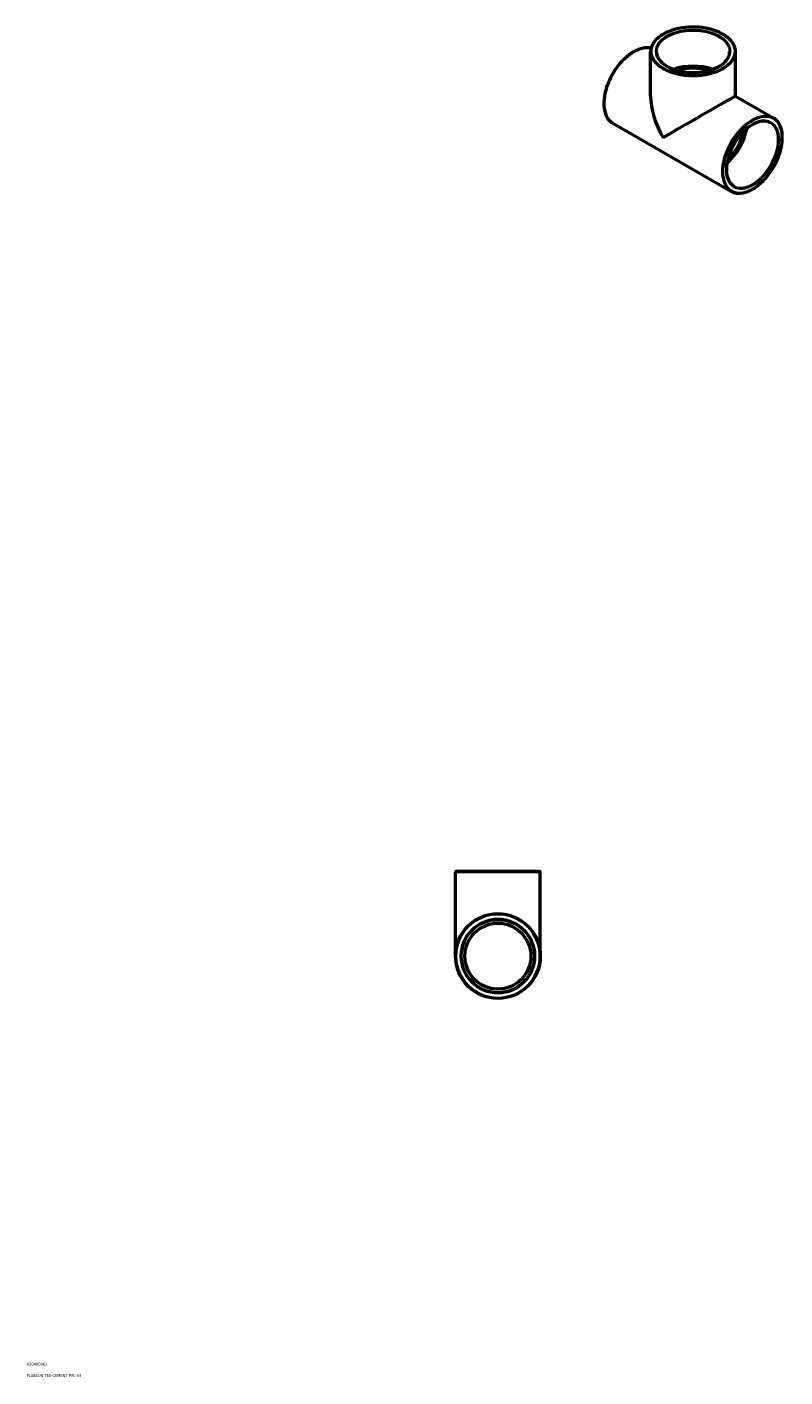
# Model space of a CAD drawing. Header units: millimetres. Extents: x -55 to 1508, y -1192 to 1245.
# Tile 4 of 4: x 855 to 1508, y 83 to 1245. Entities that reach past the tile are written whole.
import ezdxf

# ---------------------------------------------------------------- set-up
doc = ezdxf.new("R2010")
doc.units = ezdxf.units.MM
for name, color, linetype, lineweight in [('Title (ISO)', 7, 'Continuous', 50), ('Visible (ANSI)', 7, 'Continuous', 50), ('Visible Narrow (ANSI)', 7, 'Continuous', 35)]:
    doc.layers.add(name, color=color, linetype=linetype, lineweight=lineweight)
doc.styles.add('Note Text (ISO)', font='tahoma.ttf')

# ---------------------------------------------------------------- blocks, each defined once
blk = doc.blocks.new('Title Blocks ISO')
at = {"layer": 'Title (ISO)', "color": 232, "true_color": 0xca0064, "style": 'Note Text (ISO)'}
for tag, p in [('PART_NUMBER_001', (34.1, 73.1)), ('DESCRIPTION_001', (33.8, 63.4))]:
    blk.add_attdef(tag, p, '', height=2.5, dxfattribs=at)

msp = doc.modelspace()

# ---------------------------------------------------------------- linework, layer by layer
at = {"layer": 'Visible (ANSI)'}
for p, q in [((1391.921, 1186.059), (1391.921, 1224.125)), ((1464.921, 1186.059), (1464.921, 1224.125)), ((1464.921, 1186.06), (1497.456, 1167.324)), ((1359.387, 1162.594), (1461.027, 1104.064)), ((1223.964, 445.677), (1223.964, 518.047)), ((1224.594, 518.677), (1296.334, 518.677)), ((1296.964, 445.677), (1296.964, 518.047))]:
    msp.add_line(p, q, dxfattribs=at)
for radius in [36.5, 31.5, 28.35]:
    msp.add_circle((1260.464, 445.677), radius, dxfattribs=at)
for centre, start, end in [((1224.594, 518.047), 90, 180), ((1296.334, 518.047), 0, 90)]:
    msp.add_arc(centre, 0.63, start, end, dxfattribs=at)
for centre, major_axis, ratio, start_param, end_param in [((1428.421, 1193.573), (-31.5, 0), 0.5758617, 4.15530297, 5.26947499), ((1428.421, 1193.573), (-28.35, 0), 0.5758617, 4.22009727, 5.20468069), ((1428.421, 1164.959), (-25.834, 44.689), 0.57697849, 0.78443131, 1.56982947), ((1428.421, 1164.959), (36.5, 21.1), 0.00167248, 0.0009668, 2.3552276), ((1452.817, 1150.911), (15.72, 27.297), 0.57809312, 4.14599914, 5.27877882), ((1452.817, 1150.911), (14.148, 24.568), 0.57809312, 4.20781895, 5.21695901)]:
    msp.add_ellipse(centre, major_axis=major_axis, ratio=ratio, start_param=start_param, end_param=end_param, dxfattribs=at)
for points, knots in [([(1464.921, 1224.125), (1464.921, 1226.368), (1464.312, 1228.607), (1461.94, 1232.88), (1460.155, 1234.91), (1455.571, 1238.561), (1452.754, 1240.176), (1446.392, 1242.805), (1442.848, 1243.818), (1435.395, 1245.143), (1431.49, 1245.457), (1423.708, 1245.355), (1419.833, 1244.94), (1412.497, 1243.423), (1409.038, 1242.319), (1402.882, 1239.526), (1400.187, 1237.836), (1395.847, 1234.026), (1394.199, 1231.907), (1392.346, 1227.872), (1391.921, 1225.999), (1391.921, 1224.125)], [0.78539816, 0.78539816, 0.78539816, 0.78539816, 1.0947329, 1.0947329, 1.41130748, 1.41130748, 1.73374312, 1.73374312, 2.0565862, 2.0565862, 2.37892771, 2.37892771, 2.70108119, 2.70108119, 3.02348194, 3.02348194, 3.34638246, 3.34638246, 3.66845907, 3.66845907, 3.92699082, 3.92699082, 3.92699082, 3.92699082]), ([(1392.309, 1227.234), (1391.311, 1227.468), (1390.267, 1227.595), (1386.712, 1227.656), (1384.055, 1227.125), (1378.591, 1224.982), (1375.782, 1223.349), (1370.32, 1219.153), (1367.67, 1216.589), (1362.798, 1210.794), (1360.576, 1207.567), (1356.782, 1200.771), (1355.209, 1197.206), (1352.869, 1190.088), (1352.102, 1186.538), (1351.46, 1179.804), (1351.586, 1176.622), (1352.734, 1170.953), (1353.755, 1168.464), (1356.34, 1164.838), (1357.757, 1163.532), (1359.387, 1162.594)], [5.67157581, 5.67157581, 5.67157581, 5.67157581, 5.80917445, 5.80917445, 6.1257502, 6.1257502, 6.4481476, 6.4481476, 6.7709763, 6.7709763, 7.09331511, 7.09331511, 7.41546848, 7.41546848, 7.73786578, 7.73786578, 8.06074928, 8.06074928, 8.38278391, 8.38278391, 8.64131351, 8.64131351, 8.64131351, 8.64131351]), ([(1396.921, 1224.125), (1396.921, 1222.189), (1397.484, 1220.25), (1399.684, 1216.593), (1401.289, 1214.875), (1405.363, 1211.83), (1407.814, 1210.497), (1413.334, 1208.334), (1416.402, 1207.503), (1422.849, 1206.433), (1426.227, 1206.194), (1432.945, 1206.336), (1436.285, 1206.717), (1442.581, 1208.057), (1445.535, 1209.016), (1450.757, 1211.406), (1453.024, 1212.835), (1456.652, 1216.006), (1458.01, 1217.746), (1459.566, 1221.045), (1459.921, 1222.586), (1459.921, 1224.125)], [3.92699082, 3.92699082, 3.92699082, 3.92699082, 4.26056642, 4.26056642, 4.58336859, 4.58336859, 4.90024386, 4.90024386, 5.21704553, 5.21704553, 5.53442497, 5.53442497, 5.85199303, 5.85199303, 6.16926248, 6.16926248, 6.48593547, 6.48593547, 6.80332787, 6.80332787, 7.06858347, 7.06858347, 7.06858347, 7.06858347]), ([(1494.961, 1162.991), (1493.277, 1163.961), (1491.309, 1164.445), (1487.031, 1164.371), (1484.735, 1163.841), (1480.052, 1161.837), (1477.669, 1160.381), (1473.032, 1156.681), (1470.778, 1154.439), (1466.63, 1149.389), (1464.737, 1146.582), (1461.507, 1140.689), (1460.172, 1137.604), (1458.196, 1131.477), (1457.556, 1128.436), (1457.028, 1122.714), (1457.14, 1120.034), (1458.088, 1115.3), (1458.924, 1113.25), (1461.018, 1110.248), (1462.182, 1109.168), (1463.522, 1108.396)], [5.49972085, 5.49972085, 5.49972085, 5.49972085, 5.83313346, 5.83313346, 6.15596458, 6.15596458, 6.47288249, 6.47288249, 6.78969784, 6.78969784, 7.10707938, 7.10707938, 7.42464731, 7.42464731, 7.74192068, 7.74192068, 8.05861265, 8.05861265, 8.37605321, 8.37605321, 8.64131351, 8.64131351, 8.64131351, 8.64131351]), ([(1461.027, 1104.064), (1462.978, 1102.94), (1465.23, 1102.347), (1470.131, 1102.262), (1472.788, 1102.793), (1478.251, 1104.936), (1481.061, 1106.569), (1486.523, 1110.765), (1489.173, 1113.329), (1494.045, 1119.124), (1496.266, 1122.351), (1500.061, 1129.147), (1501.634, 1132.712), (1503.974, 1139.83), (1504.741, 1143.38), (1505.383, 1150.114), (1505.257, 1153.296), (1504.109, 1158.965), (1503.087, 1161.454), (1500.503, 1165.08), (1499.086, 1166.386), (1497.456, 1167.324)], [2.3581282, 2.3581282, 2.3581282, 2.3581282, 2.6675818, 2.6675818, 2.98415755, 2.98415755, 3.30655495, 3.30655495, 3.62938364, 3.62938364, 3.95172245, 3.95172245, 4.27387582, 4.27387582, 4.59627313, 4.59627313, 4.91915663, 4.91915663, 5.24119126, 5.24119126, 5.49972085, 5.49972085, 5.49972085, 5.49972085])]:
    msp.add_open_spline(points, degree=3, knots=knots, dxfattribs=at)
at = {"layer": 'Visible Narrow (ANSI)'}
msp.add_line((1296.514, 518.047), (1224.413, 518.047), dxfattribs=at)
for radius in [35.87, 32.13]:
    msp.add_circle((1260.464, 445.677), radius, dxfattribs=at)
for centre, major_axis, ratio in [((1428.421, 1224.64), (-35.87, 0), 0.5758617), ((1428.421, 1224.64), (-32.13, 0), 0.5758617), ((1479.687, 1135.437), (-17.9, -31.084), 0.57809312), ((1479.687, 1135.437), (-16.034, -27.843), 0.57809312)]:
    msp.add_ellipse(centre, major_axis=major_axis, ratio=ratio, dxfattribs=at)
for centre, major_axis, ratio, start_param, end_param in [((1428.421, 1224.125), (-31.5, 0), 0.5758617, 3.14159265, 6.28318531), ((1377.602, 1194.224), (-18.215, -31.63), 0.57809312, 3.31892994, 6.28318531), ((1428.421, 1224.125), (-36.5, 0), 0.5758617, 0, 3.14159264), ((1479.241, 1135.694), (18.215, 31.63), 0.57809312, 0, 3.14159265), ((1479.241, 1135.694), (15.72, 27.297), 0.57809312, 3.14159265, 6.28318531)]:
    msp.add_ellipse(centre, major_axis=major_axis, ratio=ratio, start_param=start_param, end_param=end_param, dxfattribs=at)

# ---------------------------------------------------------------- block references
msp.add_blockref('Title Blocks ISO', (821, 20)).add_auto_attribs({'PART_NUMBER_001': '050400063', 'DESCRIPTION_001': 'PLASSON TEE-CEMENT PVC 63'})

doc.saveas('drawing.dxf')
